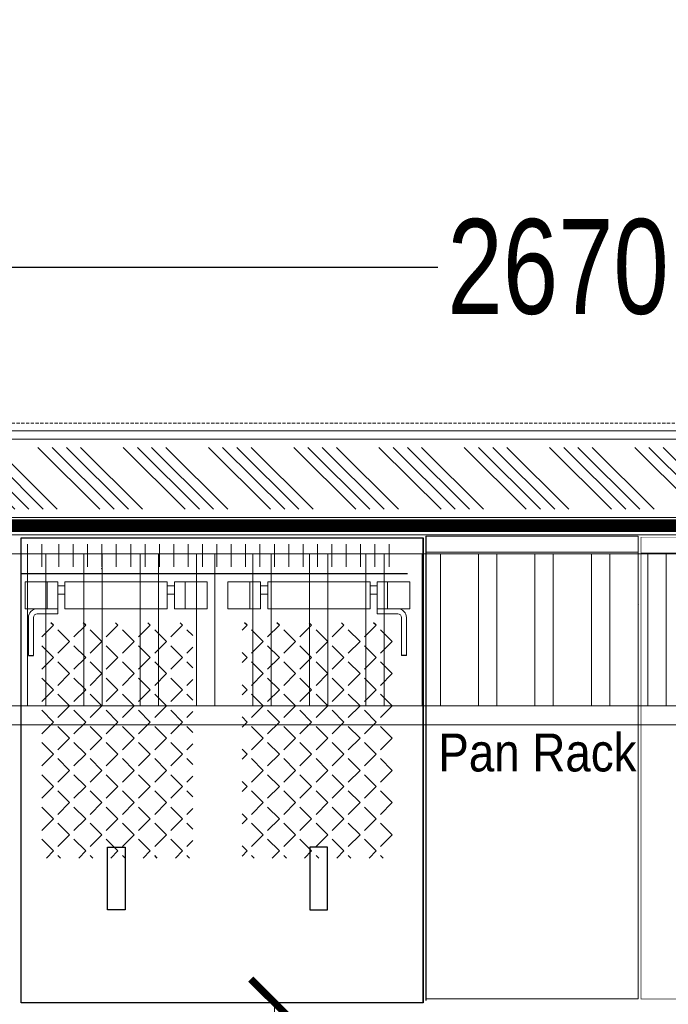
# Model space of a CAD drawing. Header units: millimetres. Extents: x 1277566 to 1493426, y 1039116 to 1145896.
# Tile 17 of 152: x 1281778 to 1282803, y 1137422 to 1138979. Entities that reach past the tile are written whole.
import ezdxf

# ---------------------------------------------------------------- set-up
doc = ezdxf.new("R2010")
doc.units = ezdxf.units.MM
doc.header["$PDMODE"] = 67
doc.linetypes.add('DASHED', pattern=[0.75, 0.5, -0.25])
doc.linetypes.add('DASHED2', pattern=[0.375, 0.25, -0.125])
for name, color, linetype, lineweight in [('AIRPORT EXTIING WALL', 1, 'Continuous', 20), ('CIVIL WALL HATCH', 7, 'Continuous', 5), ('CKD Dimensions', 3, 'Continuous', 0), ('CKD Equipments', 252, 'Continuous', 0), ('CKD-Equipements', 252, 'Continuous', 0), ('FRONT COUNTER', 214, 'Continuous', 18), ('PLASTER', 252, 'Continuous', 9), ('tile finish', 32, 'Continuous', 9)]:
    doc.layers.add(name, color=color, linetype=linetype, lineweight=lineweight)
doc.layers.add('CKD-Text', color=7, linetype='Continuous')
doc.layers.add('xKAM-B3-01-Kitchen$0$A-FURN', color=8, linetype='Continuous')
doc.styles.add('ROMANS', font='arial.ttf', dxfattribs={"width": 0.75})
doc.styles.add('STYLE1', font='GOTHIC.TTF', dxfattribs={"width": 0.9})
doc.styles.add('text', font='GOTHICBI.TTF')
doc.dimstyles.new('1.300', dxfattribs={"dimtxt": 150, "dimasz": 75, "dimexe": 25, "dimexo": 25, "dimgap": 15, "dimtad": 0, "dimdec": 0, "dimdsep": 46, "dimtxsty": 'ROMANS', "dimblk": 'ARCHTICK', "dimcen": 0.09, "dimdle": 25, "dimclrd": 256, "dimclre": 256, "dimclrt": 256, "dimadec": 1, "dimazin": 2, "dimtfac": 1, "dimtdec": 0, "dimtmove": 2, "dimatfit": 3, "dimldrblk": 'OPEN90', "dimfxl": 100, "dimtolj": 1, "dimtzin": 0, "dimlwe": -1, "dimarcsym": 0})
doc.dimstyles.new('CKD 6', dxfattribs={"dimtxt": 90, "dimasz": 75, "dimexe": 0, "dimexo": 6, "dimgap": 7.5, "dimtad": 0, "dimdec": 0, "dimzin": 1, "dimdsep": 46, "dimtxsty": 'text', "dimblk": 'ARCHTICK', "dimcen": 54, "dimdle": 0.0015, "dimclrd": 256, "dimclre": 256, "dimclrt": 256, "dimazin": 0, "dimtfac": 1, "dimtdec": 0, "dimtix": 1, "dimtmove": 0, "dimatfit": 3, "dimfxl": 1, "dimlwd": -1, "dimlwe": -1, "dimarcsym": 0})

# ---------------------------------------------------------------- blocks, each defined once
blk = doc.blocks.new('_ARCHTICK')
at = {"color": 0, "linetype": 'ByBlock', "const_width": 0.15}
blk.add_lwpolyline([(-0.5, -0.5), (0.5, 0.5)], dxfattribs=at)
blk = doc.blocks.new('*D64')
at = {"layer": 'CKD Dimensions', "transparency": 16777216}
for p, q in [((1282163.8, 1137424.7), (1282180.9, 1137424.7)), ((1282163.8, 1136505.6), (1282180.9, 1136505.6))]:
    blk.add_line(p, q, dxfattribs=at)
at = {"layer": 'CKD Dimensions', "color": 30, "transparency": 16777216}
for p, q in [((1282180.9, 1137424.7), (1282180.9, 1137109.7)), ((1282180.9, 1136505.6), (1282180.9, 1136820.7))]:
    blk.add_line(p, q, dxfattribs=at)
at = {"layer": 'Defpoints', "color": 0, "transparency": 16777216}
for p in [(1282157.8, 1137424.7, -711.9), (1282180.9, 1137424.7), (1282157.8, 1136505.6)]:
    blk.add_point(p, dxfattribs=at)
at = {"layer": 'CKD Dimensions', "color": 30, "transparency": 16777216, "xscale": 75, "yscale": 75, "zscale": 75}
for p, rotation in [((1282180.9, 1137424.7), 90), ((1282180.9, 1136505.6), 270)]:
    blk.add_blockref('_ARCHTICK', p, dxfattribs=dict(at, rotation=rotation))
at = {"layer": 'CKD Dimensions', "transparency": 16777216, "insert": (1282180.9, 1136965.2), "char_height": 60, "attachment_point": 5, "rotation": 90, "style": 'text'}
blk.add_mtext("919 [3']", dxfattribs=at)
blk = doc.blocks.new('*D72')
at = {"layer": 'CKD-Equipements', "linetype": 'DASHED2', "transparency": 16777216}
for p, q in [((1281293.9, 1138189.7), (1281293.9, 1138612.9)), ((1283964.1, 1138189.7), (1283964.1, 1138612.9))]:
    blk.add_line(p, q, dxfattribs=at)
at = {"layer": 'CKD-Equipements', "lineweight": -2, "transparency": 16777216}
for p, q in [((1281268.9, 1138587.9), (1282445.2, 1138587.9)), ((1283989.1, 1138587.9), (1282812.7, 1138587.9))]:
    blk.add_line(p, q, dxfattribs=at)
at = {"layer": 'Defpoints', "color": 0, "transparency": 16777216}
for p in [(1283964.1, 1138587.9), (1281293.9, 1138164.7), (1283964.1, 1138164.7)]:
    blk.add_point(p, dxfattribs=at)
at = {"layer": 'CKD-Equipements', "lineweight": -2, "transparency": 16777216, "xscale": 75, "yscale": 75, "zscale": 75, "rotation": 180}
blk.add_blockref('_ARCHTICK', (1281293.9, 1138587.9), dxfattribs=at)
at = {"layer": 'CKD-Equipements', "lineweight": -2, "transparency": 16777216, "xscale": 75, "yscale": 75, "zscale": 75}
blk.add_blockref('_ARCHTICK', (1283964.1, 1138587.9), dxfattribs=at)
at = {"layer": 'CKD-Equipements', "transparency": 16777216, "insert": (1282629, 1138587.9), "char_height": 150, "attachment_point": 5, "style": 'ROMANS', "bg_fill": 3, "box_fill_scale": 1.1, "bg_fill_color": 256, "bg_fill_true_color": 13158600, "bg_fill_transparency": 0}
blk.add_mtext('\\A1;2670', dxfattribs=at)
blk = doc.blocks.new('_Open90')
at = {"color": 0, "linetype": 'ByBlock', "lineweight": -2}
for p, q in [((-0.5, 0.5), (0, 0)), ((0, 0), (-1, 0)), ((0, 0), (-0.5, -0.5))]:
    blk.add_line(p, q, dxfattribs=at)

msp = doc.modelspace()

# ---------------------------------------------------------------- hatches: boundary and pattern name
at = {"layer": 'CIVIL WALL HATCH'}
h = msp.add_hatch(dxfattribs=at)
h.set_pattern_fill('ANSI34', color=256, scale=5, angle=90)
h.set_pattern_definition([(135, (2468433.71, -24615.88), (-67.351921, -67.351921), []), (135, (2468433.71, -24593.43), (-67.351921, -67.351921), []), (135, (2468433.71, -24570.98), (-67.351921, -67.351921), []), (135, (2468433.71, -24548.53), (-67.351921, -67.351921), [])])
h.paths.add_polyline_path([(1277742.2449, 1138302.869), (1277742.2449, 1138204.8763), (1280951.6191, 1138204.8946), (1283979.7384, 1138204.894), (1283979.7384, 1138302.8868), (1280952.378, 1138302.869)])
at = {"layer": 'xKAM-B3-01-Kitchen$0$A-FURN'}
h = msp.add_hatch(dxfattribs=at)
h.set_pattern_fill('ANGLE', color=256, scale=5.16128, angle=225, style=0)
h.set_pattern_definition([(135, (1349437.27, 1115945.232), (-25.492289, -25.492289), [26.219302, -9.832238]), (225, (1349437.27, 1115945.232), (25.492289, -25.492289), [26.219302, -9.832238])])
h.paths.add_polyline_path([(1282372.0775, 1138025.5509), (1282129.7006, 1138025.5509), (1282129.7006, 1137653.5584), (1282372.0775, 1137653.5584)])
h.paths.add_polyline_path([(1281809.7006, 1138025.5509), (1282052.0775, 1138025.5509), (1282052.0775, 1137653.5584), (1281809.7006, 1137653.5584)])

# ---------------------------------------------------------------- linework, layer by layer
at = {"extrusion": (0, -1, 0)}
msp.add_line((1282756.4094, 1138054.2766, -764.8891), (1282756.4094, 1138054.2766, -658.8231), dxfattribs=at)
at = {"color": 4, "linetype": 'Continuous', "lineweight": 20, "elevation": -1423.7122}
msp.add_lwpolyline([(1283964.1087, 1137864.164), (1281293.8585, 1137864.164), (1281293.8585, 1138164.6622), (1283964.1087, 1138164.6622)], close=True, dxfattribs=at)
at = {"color": 0, "lineweight": 5, "elevation": -711.8561}
for points in [[(1281790.6098, 1138149.7705), (1281790.6098, 1138113.7262)], [(1281813.3063, 1138149.7705), (1281813.3063, 1138113.7262)], [(1281840.2733, 1138149.7705), (1281840.2733, 1138113.7262)], [(1281862.9698, 1138149.7705), (1281862.9698, 1138113.7262)], [(1281885.6662, 1138149.7705), (1281885.6662, 1138113.7262)], [(1281908.3627, 1138149.7705), (1281908.3627, 1138113.7262)], [(1281931.0592, 1138149.7705), (1281931.0592, 1138113.7262)], [(1281953.7556, 1138149.7705), (1281953.7556, 1138113.7262)], [(1281976.4521, 1138149.7705), (1281976.4521, 1138113.7262)], [(1281999.1485, 1138149.7705), (1281999.1485, 1138113.7262)], [(1282021.845, 1138149.7705), (1282021.845, 1138113.7262)], [(1282044.5414, 1138149.7705), (1282044.5414, 1138113.7262)], [(1282067.2379, 1138149.7705), (1282067.2379, 1138113.7262)], [(1282089.9343, 1138149.7705), (1282089.9343, 1138113.7262)], [(1282112.6308, 1138149.7705), (1282112.6308, 1138113.7262)], [(1282135.3272, 1138149.7705), (1282135.3272, 1138113.7262)], [(1282158.0237, 1138149.7705), (1282158.0237, 1138113.7262)], [(1282180.7201, 1138149.7705), (1282180.7201, 1138113.7262)], [(1282203.4166, 1138149.7705), (1282203.4166, 1138113.7262)], [(1282226.1131, 1138149.7705), (1282226.1131, 1138113.7262)], [(1282248.8095, 1138149.7705), (1282248.8095, 1138113.7262)], [(1282271.506, 1138149.7705), (1282271.506, 1138113.7262)], [(1282294.2024, 1138149.7705), (1282294.2024, 1138113.7262)], [(1282316.8989, 1138149.7705), (1282316.8989, 1138113.7262)], [(1282339.5953, 1138149.7705), (1282339.5953, 1138113.7262)], [(1282362.2918, 1138149.7705), (1282362.2918, 1138113.7262)], [(1281822.05, 1138090.3314), (1281822.05, 1138047.5329)], [(1281838.6518, 1138084.0398), (1281849.923, 1138084.0398)], [(1282022.5097, 1138084.0398), (1282011.2385, 1138084.0398)], [(1282039.728, 1138090.3314), (1282039.728, 1138047.5329)], [(1282142.05, 1138090.3314), (1282142.05, 1138047.5329)], [(1282159.2684, 1138084.0398), (1282170.5396, 1138084.0398)], [(1282343.1263, 1138084.0398), (1282331.8551, 1138084.0398)], [(1282359.728, 1138090.3314), (1282359.728, 1138047.5329)], [(1281849.923, 1138070.5285), (1281838.6518, 1138070.5285)], [(1282011.2385, 1138070.5285), (1282022.5097, 1138070.5285)], [(1282170.5396, 1138070.5285), (1282159.2684, 1138070.5285)], [(1282331.8551, 1138070.5285), (1282343.1263, 1138070.5285)], [(1281838.6518, 1138047.5329), (1281838.6518, 1138039.5329)], [(1282343.1263, 1138047.5329), (1282343.1263, 1138039.5329)]]:
    msp.add_lwpolyline(points, dxfattribs=at)
at = {"color": 4, "linetype": 'Continuous', "lineweight": 20, "elevation": -1423.7122}
for points in [[(1281293.8585, 1138134.4023), (1283934.269, 1138134.4023), (1283934.269, 1137894.424), (1281293.8585, 1137894.424)], [(1281790.5023, 1137894.424), (1281790.5023, 1138134.4023), (1281790.5023, 1138134.4023)], [(1281819.5015, 1137894.424), (1281819.5015, 1138134.4023), (1281819.5015, 1138134.4023)], [(1281879.6011, 1137894.424), (1281879.6011, 1138134.4023), (1281879.6011, 1138134.4023)], [(1281908.6002, 1137894.424), (1281908.6002, 1138134.4023), (1281908.6002, 1138134.4023)], [(1281968.6999, 1137894.424), (1281968.6999, 1138134.4023), (1281968.6999, 1138134.4023)], [(1281997.699, 1137894.424), (1281997.699, 1138134.4023), (1281997.699, 1138134.4023)], [(1282057.7986, 1137894.424), (1282057.7986, 1138134.4023), (1282057.7986, 1138134.4023)], [(1282086.7978, 1137894.424), (1282086.7978, 1138134.4023), (1282086.7978, 1138134.4023)], [(1282146.8974, 1137894.424), (1282146.8974, 1138134.4023), (1282146.8974, 1138134.4023)], [(1282175.8965, 1137894.424), (1282175.8965, 1138134.4023), (1282175.8965, 1138134.4023)], [(1282235.9962, 1137894.424), (1282235.9962, 1138134.4023), (1282235.9962, 1138134.4023)], [(1282264.9953, 1137894.424), (1282264.9953, 1138134.4023), (1282264.9953, 1138134.4023)], [(1282325.095, 1137894.424), (1282325.095, 1138134.4023), (1282325.095, 1138134.4023)], [(1282354.0941, 1137894.424), (1282354.0941, 1138134.4023), (1282354.0941, 1138134.4023)], [(1282414.1937, 1137894.424), (1282414.1937, 1138134.4023), (1282414.1937, 1138134.4023)], [(1282443.1929, 1137894.424), (1282443.1929, 1138134.4023), (1282443.1929, 1138134.4023)], [(1282503.2925, 1137894.424), (1282503.2925, 1138134.4023), (1282503.2925, 1138134.4023)], [(1282532.2916, 1137894.424), (1282532.2916, 1138134.4023), (1282532.2916, 1138134.4023)], [(1282592.3913, 1137894.424), (1282592.3913, 1138134.4023), (1282592.3913, 1138134.4023)], [(1282621.3904, 1137894.424), (1282621.3904, 1138134.4023), (1282621.3904, 1138134.4023)], [(1282681.49, 1137894.424), (1282681.49, 1138134.4023), (1282681.49, 1138134.4023)], [(1282710.4892, 1137894.424), (1282710.4892, 1138134.4023), (1282710.4892, 1138134.4023)], [(1282770.5888, 1137894.424), (1282770.5888, 1138134.4023), (1282770.5888, 1138134.4023)], [(1282799.5879, 1137894.424), (1282799.5879, 1138134.4023), (1282799.5879, 1138134.4023)]]:
    msp.add_lwpolyline(points, dxfattribs=at)
at = {"color": 0, "lineweight": 5, "elevation": -711.8561}
msp.add_lwpolyline([(1281908.1138, 1138111.0942, -1), (1281907.7893, 1138111.0942, -1)], format="xyb", close=True, dxfattribs=at)
for points in [[(1281787.0473, 1138090.3314), (1281838.6518, 1138090.3314), (1281838.6518, 1138047.5329), (1281787.0473, 1138047.5329)], [(1281849.923, 1138090.3314), (1282011.2385, 1138090.3314), (1282011.2385, 1138047.5329), (1281849.923, 1138047.5329)], [(1282074.7308, 1138090.3314), (1282023.1263, 1138090.3314), (1282023.1263, 1138047.5329), (1282074.7308, 1138047.5329)], [(1282107.0473, 1138090.3314), (1282158.6518, 1138090.3314), (1282158.6518, 1138047.5329), (1282107.0473, 1138047.5329)], [(1282331.8551, 1138090.3314), (1282170.5396, 1138090.3314), (1282170.5396, 1138047.5329), (1282331.8551, 1138047.5329)], [(1282394.7308, 1138090.3314), (1282343.1263, 1138090.3314), (1282343.1263, 1138047.5329), (1282394.7308, 1138047.5329)]]:
    msp.add_lwpolyline(points, close=True, dxfattribs=at)
for points in [[(1281838.6518, 1138047.5329), (1281806.1138, 1138047.5329, 0.429284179), (1281792.3961, 1138033.6531), (1281792.3961, 1137973.8705)], [(1282343.1263, 1138047.5329), (1282375.6643, 1138047.5329, -0.429284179), (1282389.382, 1138033.6531), (1282389.382, 1137973.8705)], [(1281838.6518, 1138039.5329), (1281806.0175, 1138039.5329, 0.437952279), (1281800.3961, 1138033.8069), (1281800.3961, 1137973.8705)], [(1282343.1263, 1138039.5329), (1282375.7606, 1138039.5329, -0.437952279), (1282381.382, 1138033.8069), (1282381.382, 1137973.8705)]]:
    msp.add_lwpolyline(points, format="xyb", dxfattribs=at)
at = {"layer": 'AIRPORT EXTIING WALL', "linetype": 'DASHED', "ltscale": 10}
msp.add_lwpolyline([(1280385.9795, 1138341.3388), (1283982.4725, 1138341.3388), (1283982.4725, 1141611.8354), (1280385.9795, 1141611.8354)], close=True, dxfattribs=at)
at = {"layer": 'CKD Equipments'}
for p, q in [((1282415.9516, 1138159.9184, -711.8561), (1282415.9516, 1137459.9184, -711.8561)), ((1282415.9516, 1138159.9184, -711.8561), (1282415.9516, 1137459.9184, -711.8561)), ((1282755.2325, 1138162.2993, -711.8561), (1282419.9516, 1138162.2993, -711.8561)), ((1282755.2325, 1138162.2993, 188.1439), (1282755.2325, 1137430.7904, 188.1439)), ((1282415.9516, 1137434.9184, -711.8561), (1282415.9516, 1138134.9184, -711.8561)), ((1282415.9516, 1137434.9184, -711.8561), (1282415.9516, 1138134.9184, -711.8561)), ((1282419.9516, 1138137.2993, -711.8561), (1282755.2325, 1138137.2993, -711.8561)), ((1282755.2325, 1137430.7904, -711.8561), (1282419.9516, 1137430.7904, -711.8561))]:
    msp.add_line(p, q, dxfattribs=at)
at = {"layer": 'CKD-Equipements', "const_width": 1}
msp.add_lwpolyline([(1283560.1607, 1138160.8706), (1282760.1607, 1138160.8706), (1282760.1607, 1137430.8706), (1283560.1607, 1137430.8706), (1283560.1607, 1138160.8706), (1283560.1607, 1138135.8706), (1282760.1607, 1138135.8706)], dxfattribs=at)
at = {"layer": 'FRONT COUNTER', "const_width": 20}
msp.add_lwpolyline([(1280588.7924, 1133806.4485), (1280588.896, 1135756.5107), (1277716.1899, 1135756.9113), (1277716.2183, 1138178.9599), (1283979.7384, 1138178.9599), (1283979.7384, 1133806.4478), (1283278.6439, 1133806.4478), (1283278.6439, 1133911.4478), (1282798.6439, 1133911.4478), (1282798.6439, 1133806.4478), (1280588.7924, 1133806.5653)], dxfattribs=at)
at = {"layer": 'PLASTER'}
msp.add_lwpolyline([(1277729.243, 1138315.9581), (1277729.243, 1138191.9617), (1283979.7384, 1138191.8884), (1283966.7366, 1138191.8884), (1283966.7366, 1138315.8848), (1283953.7348, 1138315.8848), (1283953.7348, 1138315.8848)], close=True, dxfattribs=at)
at = {"layer": 'tile finish'}
msp.add_lwpolyline([(1277716.2412, 1138328.9599), (1277716.2412, 1138178.9599), (1283979.7384, 1138178.8866), (1283979.7384, 1138178.8866), (1283979.7384, 1138328.8866), (1283979.7384, 1138328.8866), (1283979.7384, 1138328.8866), (1277716.2412, 1138328.9599)], dxfattribs=at)
at = {"layer": 'xKAM-B3-01-Kitchen$0$A-FURN'}
for p, q in [((1282415.9516, 1137424.7085, -711.8561), (1282415.9516, 1138159.9184, -711.8561)), ((1282415.9516, 1138159.9184, -711.8561), (1282415.9516, 1137424.7085, -711.8561)), ((1282415.9516, 1138159.9184, -711.8561), (1282415.9516, 1137424.7085, -711.8561)), ((1282419.9516, 1138162.2993, -711.8561), (1282419.9516, 1137428.4095, -711.8561))]:
    msp.add_line(p, q, dxfattribs=at)
at = {"layer": 'xKAM-B3-01-Kitchen$0$A-FURN', "elevation": -711.8561}
for points in [[(1281780.9516, 1138159.9184), (1282415.9516, 1138159.9184), (1282415.9516, 1137424.7085), (1281780.9516, 1137424.7085), (1281780.9516, 1138159.9184)], [(1282390.9516, 1138103.0942), (1281780.9516, 1138103.0942)], [(1281792.3961, 1137973.8705), (1281800.3961, 1137973.8705)], [(1282389.382, 1137973.8705), (1282381.382, 1137973.8705)]]:
    msp.add_lwpolyline(points, dxfattribs=at)
for points in [[(1281916.931, 1137670.7281), (1281944.8471, 1137670.7281), (1281944.8471, 1137571.7797), (1281916.931, 1137571.7797)], [(1282264.8471, 1137670.7281), (1282236.931, 1137670.7281), (1282236.931, 1137571.7797), (1282264.8471, 1137571.7797)]]:
    msp.add_lwpolyline(points, close=True, dxfattribs=at)

# ---------------------------------------------------------------- texts
at = {"layer": 'CKD-Text', "insert": (1282596.3174, 1137850.4387, -711.8561), "char_height": 60, "width": 651.066992, "attachment_point": 2, "style": 'STYLE1'}
msp.add_mtext('Pan Rack', dxfattribs=at)

# ---------------------------------------------------------------- dimensions: what is measured, and where the dimension line sits
at = {"layer": 'CKD Dimensions'}
dim = msp.add_linear_dim(base=(1282180.8988, 1137424.7085), p1=(1282157.7537, 1136505.6381), p2=(1282157.7537, 1137424.7085, -711.8561), angle=90, dimstyle='CKD 6', override={"dimtxt": 60, "dimtxsty": 'text', "dimclrd": 30, "dimtix": 0, "dimatfit": 2}, dxfattribs=at)
dim.commit()
dim.dimension.update_dxf_attribs({"geometry": '*D64', "text_midpoint": (1282180.8988, 1136965.1733)})

# ---------------------------------------------------------------- next in the draw order: dimensions: what is measured, and where the dimension line sits
at = {"layer": 'CKD-Equipements'}
dim = msp.add_linear_dim(base=(1283964.1087, 1138587.8674, -1423.7122), p1=(1281293.8585, 1138164.6622, -1423.7122), p2=(1283964.1087, 1138164.6622, -1423.7122), dimstyle='1.300', override={"dimfxl": 500, "dimfxlon": 1, "dimtfill": 1, "dimarcsym": 1}, dxfattribs=at)
dim.commit()
dim.dimension.update_dxf_attribs({"geometry": '*D72', "text_midpoint": (1282628.9836, 1138587.8674, -1423.7122)})

doc.saveas('drawing.dxf')
